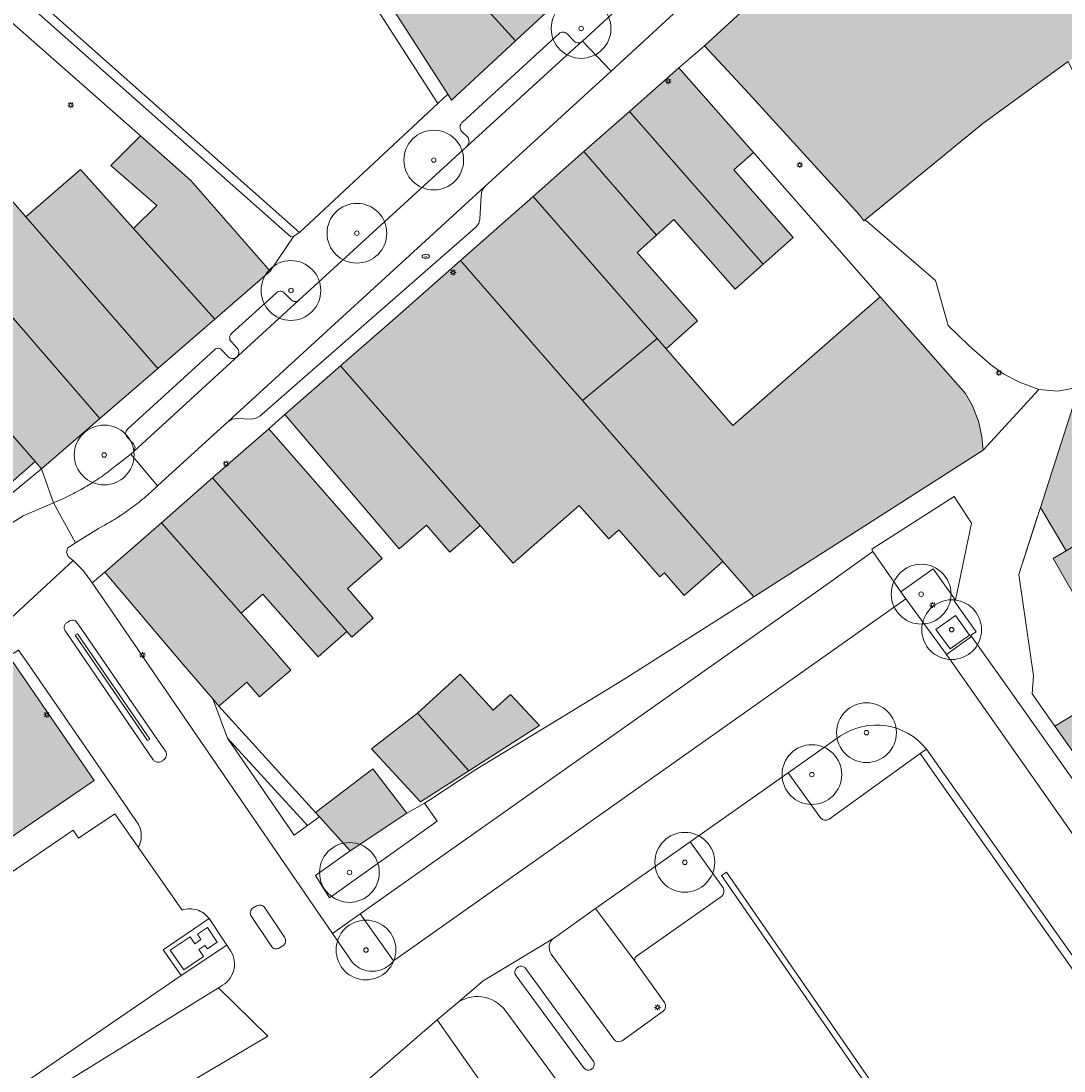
# Model space of a CAD drawing. Header units: metres. Extents: x 187482 to 189800, y 333582 to 335019.
# Tile 131 of 256: x 188225 to 188312, y 334616 to 334704. Entities that reach past the tile are written whole.
import ezdxf
from ezdxf.enums import TextEntityAlignment as Align

# ---------------------------------------------------------------- set-up
doc = ezdxf.new("R2010")
doc.units = ezdxf.units.M
doc.layers.get('0').update_dxf_attribs({"color": 252, "lineweight": 18})
for name, color, linetype, lineweight in [('B-WE-GR-BEPLANTING_CULTUUR_BODEMBEDEKKER-GV', 252, 'Continuous', 18), ('B-WE-GR-BEPLANTING_CULTUUR_HEESTERS-GV', 252, 'Continuous', 18), ('B-WE-GR-BEPLANTING_CULTUUR_VASTE PLANTENVAK-GV', 252, 'Continuous', 18), ('B-WE-GR-BOOM-S', 252, 'Continuous', 18), ('B-WE-IE-MEUBILAIR-S', 252, 'Continuous', 18), ('B-WE-IE-TERREINAFSCHEIDING_KUNSTMATIG_HEKWERK-G', 252, 'IE-TERREINAFSCHEIDING_KUNSTMATIG-SO', 18), ('B-WE-IE-TERREINAFSCHEIDING_KUNSTMATIG_MUUR-G', 252, 'IE-TERREINAFSCHEIDING_KUNSTMATIG-SO', 18), ('B-WE-IE-TERREINAFSCHEIDING_KUNSTMATIG_MUUR-GV', 252, 'Continuous', 18), ('B-WE-OG-BEBOUWING-GV', 252, 'Continuous', 18), ('B-WE-OG-TERREIN_ERF-GV', 252, 'Continuous', 18), ('B-WE-VH-GESLOTENVERHARDING-GV', 252, 'Continuous', 18), ('B-WE-VH-GESLOTENVERHARDING_ASFALT-GV', 252, 'Continuous', 18), ('B-WE-VH-OPENVERHARDING-GV', 252, 'Continuous', 18), ('B-WE-VH-OPENVERHARDING_BETONSTRAATSTEEN-GV', 252, 'Continuous', 18), ('B-WE-VH-OPENVERHARDING_STRAATBAKSTEEN-GV', 252, 'Continuous', 18), ('B-WE-VH-OPENVERHARDING_TEGEL-GV', 252, 'Continuous', 18)]:
    doc.layers.add(name, color=color, linetype=linetype, lineweight=lineweight)
doc.layers.add('B-WE-OG-BEBOUWING-V', color=7, linetype='Continuous', lineweight=18, true_color=0xf0f0f0)
doc.styles.add('NLCS-ISO', font='NLCS-ISO.ttf')
doc.linetypes.add('IE-TERREINAFSCHEIDING_KUNSTMATIG-SO', pattern='A,4,[82,NLCS.SHX,S=0.75,R=90,X=0,Y=0],4,-2', length=10)

# ---------------------------------------------------------------- blocks, each defined once
blk = doc.blocks.new('SIE-MEUBILAIR_PAAL_LICHTMAST-SO')
for points in [[(-0.62, 0), (-1, 0)], [(-0.71, 0.71), (-0.44, 0.44)], [(0, 1), (0, 0.62)], [(0.44, 0.44), (0.71, 0.71)], [(1, 0), (0.62, 0)], [(-0.71, -0.71), (-0.44, -0.44)], [(0, -0.62), (0, -1)], [(0.44, -0.44), (0.71, -0.71)]]:
    blk.add_lwpolyline(points)
blk.add_circle((0, 0), 0.5)
blk = doc.blocks.new('SIE-MEUBILAIR_PUT_BRANDKRAAN-SO')
blk.add_ellipse((0, 0), major_axis=(1.25, 0), ratio=0.54)
at = {"style": 'NLCS-ISO'}
blk.add_text('bk', height=0.75, dxfattribs=at).set_placement((0.03, 0), align=Align.MIDDLE_CENTER)
blk = doc.blocks.new('SGR-BOOM_GBKN-SO')
at = {"color": 0, "linetype": 'ByBlock', "lineweight": 18}
for radius in [2, 0.15]:
    blk.add_circle((0, 0), radius, dxfattribs=at)

msp = doc.modelspace()

# ---------------------------------------------------------------- hatches: boundary and pattern name
at = {"layer": 'B-WE-OG-BEBOUWING-V'}
h = msp.add_hatch(color=256, dxfattribs=at)
h.dxf.hatch_style = 1
h.paths.add_polyline_path([(188259.656, 334709.596), (188266.211, 334702.384), (188270.976, 334706.805), (188264.087, 334713.706), (188264.319, 334713.922), (188262.032, 334717.376), (188261.466, 334718.232), (188259.066, 334716.006), (188257.885, 334714.91), (188256.826, 334713.927), (188258.019, 334712.101)], flags=16)
h.paths.add_polyline_path([(188285.095, 334726.176), (188278.545, 334734.087), (188265.098, 334721.639), (188263.723, 334720.367), (188263.628, 334720.278), (188264.323, 334719.543), (188273.019, 334710.356), (188274.751, 334710.289), (188288.096, 334722.635)], flags=17)
h.paths.add_polyline_path([(188296.554, 334730.386), (188290.775, 334736.377), (188289.81, 334737.375), (188284.55, 334732.367), (188287.953, 334728.813), (188285.095, 334726.176), (188288.096, 334722.635)], flags=16)
h = msp.add_hatch(color=256, dxfattribs=at)
h.dxf.hatch_style = 1
h.paths.add_polyline_path([(188319.754, 334727.581), (188317.176, 334731.731), (188315.746, 334731.935), (188315.579, 334731.959), (188314.987, 334732.043), (188314.35, 334731.476), (188302.497, 334720.925), (188291.897, 334711.058), (188282.044, 334701.968), (188285.434, 334698.293), (188294.939, 334687.883), (188295.38, 334687.33), (188295.483, 334687.414), (188305.321, 334695.448), (188312.459, 334700.644), (188313.049, 334701.073), (188316.451, 334703.105), (188320.822, 334705.713), (188317.343, 334711.534), (188320.521, 334713.454), (188326.349, 334716.965), (188324.337, 334720.204), (188314.261, 334713.943), (188311.907, 334712.48), (188309.922, 334716.36), (188309.705, 334716.226), (188306.979, 334719.723)], flags=17)
h.paths.add_polyline_path([(188311.991, 334717.633), (188322.08, 334723.838), (188319.754, 334727.581), (188306.979, 334719.723), (188309.705, 334716.226), (188309.922, 334716.36)], flags=16)
h.paths.add_polyline_path([(188322.08, 334723.838), (188311.991, 334717.633), (188314.261, 334713.943), (188324.337, 334720.204)], flags=16)
h.paths.add_polyline_path([(188296.554, 334730.386), (188290.775, 334736.377), (188289.81, 334737.375), (188284.55, 334732.367), (188287.953, 334728.813), (188285.095, 334726.176), (188288.096, 334722.635)], flags=16)
h = msp.add_hatch(color=256, dxfattribs=at)
h.dxf.hatch_style = 1
h.paths.add_polyline_path([(188259.656, 334709.596), (188266.211, 334702.384), (188270.976, 334706.805), (188264.087, 334713.706), (188264.319, 334713.922), (188262.032, 334717.376), (188261.466, 334718.232), (188259.066, 334716.006), (188257.885, 334714.91), (188256.826, 334713.927), (188258.019, 334712.101)], flags=16)
h.paths.add_polyline_path([(188260.556, 334697.909), (188260.867, 334697.425), (188266.211, 334702.384), (188259.656, 334709.596), (188258.019, 334712.101), (188256.826, 334713.927), (188256.24, 334713.383), (188255.033, 334712.264), (188253.163, 334710.527), (188252.656, 334710.057), (188255.513, 334705.754)], flags=17)
h = msp.add_hatch(color=256, dxfattribs=at)
h.dxf.hatch_style = 1
h.paths.add_polyline_path([(188208.008, 334697.854), (188231.43, 334670.769), (188236.295, 334674.976), (188229.589, 334682.655), (188225.252, 334687.64), (188222.284, 334691.054), (188215.121, 334699.294), (188212.574, 334702.223), (188208.793, 334698.605)], flags=17)
h = msp.add_hatch(color=256, dxfattribs=at)
h.dxf.hatch_style = 1
h.paths.add_polyline_path([(188286.147, 334693.043), (188279.874, 334700.122), (188275.76, 334696.477), (188286.939, 334683.696), (188289.455, 334685.931), (188284.498, 334691.576)], flags=17)
h = msp.add_hatch(color=256, dxfattribs=at)
h.dxf.hatch_style = 1
h.paths.add_polyline_path([(188231.43, 334670.769), (188208.008, 334697.854), (188206.66, 334696.699), (188203.336, 334693.384), (188217.044, 334677.494), (188218.016, 334676.367), (188226.026, 334667.181), (188226.565, 334666.563)], flags=17)
h = msp.add_hatch(color=256, dxfattribs=at)
h.dxf.hatch_style = 1
h.paths.add_polyline_path([(188271.949, 334693.11), (188278.028, 334686.114), (188279.48, 334687.415), (188284.588, 334681.609), (188286.939, 334683.696), (188275.76, 334696.477)], flags=17)
h = msp.add_hatch(color=256, dxfattribs=at)
h.dxf.hatch_style = 1
h.paths.add_polyline_path([(188234.841, 334694.435), (188232.353, 334691.934), (188236.213, 334688.589), (188234.246, 334686.676), (188241.062, 334679.099), (188245.695, 334683.116), (188239.064, 334690.704)], flags=17)
h = msp.add_hatch(color=256, dxfattribs=at)
h.dxf.hatch_style = 1
h.paths.add_polyline_path([(188278.028, 334686.114), (188271.949, 334693.11), (188267.696, 334689.356), (188278.066, 334677.473), (188278.824, 334676.604), (188281.457, 334678.944), (188276.414, 334684.669)], flags=17)
h = msp.add_hatch(color=256, dxfattribs=at)
h.dxf.hatch_style = 1
h.paths.add_polyline_path([(188229.589, 334682.655), (188236.295, 334674.976), (188241.062, 334679.099), (188234.246, 334686.676), (188230.776, 334690.539), (188229.818, 334691.605), (188225.252, 334687.64)], flags=17)
h = msp.add_hatch(color=256, dxfattribs=at)
h.dxf.hatch_style = 1
h.paths.add_polyline_path([(188261.605, 334683.988), (188270.552, 334673.738), (188271.827, 334672.277), (188278.066, 334677.473), (188267.696, 334689.356)], flags=17)
h = msp.add_hatch(color=256, dxfattribs=at)
h.dxf.hatch_style = 1
h.paths.add_polyline_path([(188283.563, 334658.831), (188271.827, 334672.277), (188270.552, 334673.738), (188261.605, 334683.988), (188256.596, 334679.573), (188251.572, 334675.176), (188263.264, 334661.82), (188266.018, 334658.675), (188271.547, 334663.516), (188274.019, 334660.71), (188274.87, 334661.459), (188278.311, 334657.539), (188278.677, 334657.86), (188280.33, 334655.977)], flags=17)
h = msp.add_hatch(color=256, dxfattribs=at)
h.dxf.hatch_style = 1
h.paths.add_polyline_path([(188278.066, 334677.473), (188271.827, 334672.277), (188283.563, 334658.831), (188286.157, 334655.859), (188305.357, 334668.143), (188305.25, 334669.262), (188304.975, 334670.546), (188304.427, 334671.89), (188303.876, 334672.864), (188296.722, 334680.946), (188284.4, 334670.206), (188278.824, 334676.604)], flags=17)
h = msp.add_hatch(color=256, dxfattribs=at)
h.dxf.hatch_style = 1
h.paths.add_polyline_path([(188311.217, 334659.073), (188314.918, 334652.643), (188320.912, 334656.361), (188351.237, 334675.287), (188348.323, 334680.647), (188338.246, 334674.723), (188336.446, 334673.665), (188337.107, 334672.561), (188331.634, 334669.054), (188330.656, 334670.69), (188327.319, 334668.689), (188322.683, 334665.91), (188321.342, 334665.111), (188312.303, 334659.72)], flags=17)
h.paths.add_polyline_path([(188343.413, 334645.07), (188350.765, 334649.742), (188349.011, 334652.713), (188341.541, 334648.245)], flags=16)
h = msp.add_hatch(color=256, dxfattribs=at)
h.dxf.hatch_style = 1
h.paths.add_polyline_path([(188220.72, 334662.555), (188226.026, 334667.181), (188218.016, 334676.367), (188212.6, 334671.869)], flags=17)
h = msp.add_hatch(color=256, dxfattribs=at)
h.dxf.hatch_style = 1
h.paths.add_polyline_path([(188251.572, 334675.176), (188246.919, 334671.103), (188253.454, 334663.441), (188256.495, 334659.876), (188258.767, 334661.862), (188260.735, 334659.61), (188263.264, 334661.82)], flags=17)
h = msp.add_hatch(color=256, dxfattribs=at)
h.dxf.hatch_style = 1
h.paths.add_polyline_path([(188310.142, 334663.343), (188312.303, 334659.72), (188321.342, 334665.111), (188317.182, 334672.418), (188312.886, 334671.853)], flags=17)
h = msp.add_hatch(color=256, dxfattribs=at)
h.dxf.hatch_style = 1
h.paths.add_polyline_path([(188240.877, 334665.814), (188252.108, 334652.969), (188252.519, 334652.499), (188254.317, 334654.084), (188252.162, 334656.549), (188255.061, 334659.083), (188252.192, 334662.365), (188245.579, 334669.93)], flags=17)
h = msp.add_hatch(color=256, dxfattribs=at)
h.dxf.hatch_style = 1
h.paths.add_polyline_path([(188236.595, 334662.067), (188243.267, 334654.487), (188245.084, 334656.09), (188249.705, 334650.85), (188252.108, 334652.969), (188240.877, 334665.814)], flags=17)
h = msp.add_hatch(color=256, dxfattribs=at)
h.dxf.hatch_style = 1
h.paths.add_polyline_path([(188243.267, 334654.487), (188236.595, 334662.067), (188231.85, 334657.914), (188233.749, 334655.688), (188238.425, 334650.208), (188240.371, 334647.936), (188240.891, 334647.328), (188241.406, 334646.727), (188243.745, 334648.73), (188244.806, 334647.491), (188247.416, 334649.726), (188246.003, 334651.376)], flags=17)
h = msp.add_hatch(color=256, dxfattribs=at)
h.dxf.hatch_style = 1
h.paths.add_polyline_path([(188178.106, 334605.647), (188175.857, 334604.594), (188177.343, 334601.42), (188179.593, 334602.473)], flags=16)
h.paths.add_polyline_path([(188198.91, 334610.713), (188192.72, 334604.221), (188196.191, 334601.501), (188201.052, 334608.959)], flags=16)
h.paths.add_polyline_path([(188179.269, 334597.309), (188178.628, 334598.678), (188177.343, 334601.42), (188175.857, 334604.594), (188175.477, 334605.404), (188173.457, 334609.978), (188196.199, 334620.02), (188208.691, 334625.536), (188210.885, 334626.779), (188225.781, 334636.965), (188230.958, 334640.505), (188224.681, 334649.638), (188223.817, 334650.895), (188203.21, 334636.805), (188159.671, 334617.585), (188156.37, 334616.127), (188158.496, 334611.285), (188163.853, 334599.087), (188165.238, 334599.746), (188167.742, 334593.951), (188174.231, 334589.763)], flags=17)
h = msp.add_hatch(color=256, dxfattribs=at)
h.dxf.hatch_style = 1
h.paths.add_polyline_path([(188258.023, 334646.132), (188262.31, 334641.306), (188268.217, 334645.089), (188265.8, 334647.689), (188264.358, 334646.374), (188261.58, 334649.382)], flags=17)
h = msp.add_hatch(color=256, dxfattribs=at)
h.dxf.hatch_style = 1
h.paths.add_polyline_path([(188314.429, 334640.716), (188319.69, 334643.613), (188316.441, 334648.144), (188311.349, 334645.04)], flags=17)
h = msp.add_hatch(color=256, dxfattribs=at)
h.dxf.hatch_style = 1
h.paths.add_polyline_path([(188262.31, 334641.306), (188258.023, 334646.132), (188254.175, 334643.148), (188258.259, 334638.711)], flags=17)
h = msp.add_hatch(color=256, dxfattribs=at)
h.dxf.hatch_style = 1
h.paths.add_polyline_path([(188249.822, 334637.464), (188252.383, 334634.612), (188257.13, 334637.77), (188254.282, 334641.473), (188249.488, 334637.836)], flags=17)

# ---------------------------------------------------------------- linework, layer by layer
at = {"layer": 'B-WE-GR-BEPLANTING_CULTUUR_BODEMBEDEKKER-GV', "flags": 128}
msp.add_lwpolyline([(188296.131, 334659.651), (188298.455, 334656.274), (188301.18, 334658.194), (188303.024, 334655.591), (188304.365, 334662.039), (188302.928, 334664.245), (188296.04, 334659.84)], close=True, dxfattribs=at)
at = {"layer": 'B-WE-GR-BEPLANTING_CULTUUR_HEESTERS-GV', "flags": 128}
msp.add_lwpolyline([(188252.383, 334634.612), (188249.497, 334632.545), (188250.655, 334630.687), (188259.679, 334637.086), (188258.617, 334638.613), (188257.13, 334637.77)], close=True, dxfattribs=at)
for points in [[(188242.063, 334626.716), (188238.236, 334624.175), (188225.041, 334615.166), (188226.456, 334613.969), (188228.384, 334615.158), (188228.664, 334615.33), (188240.195, 334622.437), (188241.379, 334623.167), (188241.713, 334623.373)], [(188242.29, 334626.4), (188242.063, 334626.716)]]:
    msp.add_lwpolyline(points, dxfattribs=at)
at = {"layer": 'B-WE-GR-BEPLANTING_CULTUUR_HEESTERS-GV'}
for points in [[(188242.651, 334625.62, 0.104096), (188242.29, 334626.4)], [(188242.667, 334624.76, 0.104658), (188242.651, 334625.62)], [(188242.336, 334623.966, 0.104265), (188242.667, 334624.76)], [(188241.713, 334623.373, 0.103637), (188242.336, 334623.966)]]:
    msp.add_lwpolyline(points, format="xyb", dxfattribs=at)
at = {"layer": 'B-WE-GR-BEPLANTING_CULTUUR_VASTE PLANTENVAK-GV'}
for points in [[(188300.603, 334643.127, 0.388415), (188293.415, 334644.225)], [(188291.752, 334637.376, 0.410946), (188292.47, 334637.265)], [(188283.452, 334630.797, 0.366697), (188283.589, 334631.525)], [(188276.242, 334625.361, -0.370008), (188276.309, 334625.78)], [(188252.501, 334625.38, 0.114882), (188253.285, 334624.754)], [(188255.24, 334624.774, 0.114801), (188256.011, 334625.415)], [(188253.285, 334624.754, 0.115086), (188254.265, 334624.537)], [(188254.265, 334624.537, 0.115787), (188255.24, 334624.774)]]:
    msp.add_lwpolyline(points, format="xyb", dxfattribs=at)
at = {"layer": 'B-WE-GR-BEPLANTING_CULTUUR_VASTE PLANTENVAK-GV', "flags": 128}
for points in [[(188293.415, 334644.225), (188289.043, 334641.135), (188291.752, 334637.376)], [(188292.47, 334637.265), (188300.077, 334642.748), (188300.603, 334643.127)], [(188283.589, 334631.525), (188280.846, 334635.359), (188272.928, 334629.779), (188276.242, 334625.361)], [(188276.309, 334625.78), (188283.452, 334630.797)], [(188256.011, 334625.415), (188253.212, 334629.344), (188250.914, 334627.694), (188252.501, 334625.38)]]:
    msp.add_lwpolyline(points, dxfattribs=at)
at = {"layer": 'B-WE-IE-TERREINAFSCHEIDING_KUNSTMATIG_HEKWERK-G', "ltscale": 0.2, "flags": 128}
for points in [[(188248.136, 334686.339), (188198.936, 334729.915)], [(188259.717, 334697.121), (188260.556, 334697.909)], [(188248.136, 334686.339), (188259.717, 334697.121)], [(188302.434, 334678.575), (188301.373, 334682.328)], [(188309.553, 334649.262), (188309.458, 334647.744), (188311.349, 334645.04)], [(188258.617, 334638.613), (188257.13, 334637.77)], [(188258.97, 334638.813), (188258.617, 334638.613)]]:
    msp.add_lwpolyline(points, dxfattribs=at)
at = {"layer": 'B-WE-IE-TERREINAFSCHEIDING_KUNSTMATIG_MUUR-G', "ltscale": 0.2, "flags": 128}
for points in [[(188234.841, 334694.435), (188218.653, 334708.686)], [(188309.883, 334662.54), (188308.331, 334657.725), (188309.553, 334649.262)], [(188275.225, 334648.909), (188286.157, 334655.859)], [(188275.225, 334648.909), (188269.138, 334645.203), (188262.907, 334641.412), (188258.97, 334638.813)]]:
    msp.add_lwpolyline(points, dxfattribs=at)
at = {"layer": 'B-WE-IE-TERREINAFSCHEIDING_KUNSTMATIG_MUUR-GV', "flags": 128}
msp.add_lwpolyline([(188235.433, 334643.836), (188235.636, 334643.959), (188229.574, 334652.782), (188229.371, 334652.659)], close=True, dxfattribs=at)
at = {"layer": 'B-WE-OG-BEBOUWING-GV', "flags": 128}
msp.add_lwpolyline([(188314.35, 334731.476), (188302.497, 334720.925), (188291.897, 334711.058), (188282.044, 334701.968), (188285.434, 334698.293), (188294.939, 334687.883), (188295.38, 334687.33), (188295.483, 334687.414), (188305.321, 334695.448), (188312.459, 334700.644)], dxfattribs=at)
for points in [[(188259.656, 334709.596), (188266.211, 334702.384), (188270.976, 334706.805), (188264.087, 334713.706), (188264.319, 334713.922), (188262.032, 334717.376), (188261.466, 334718.232), (188259.066, 334716.006), (188257.885, 334714.91), (188256.826, 334713.927), (188258.019, 334712.101)], [(188260.556, 334697.909), (188260.867, 334697.425), (188266.211, 334702.384), (188259.656, 334709.596), (188258.019, 334712.101), (188256.826, 334713.927), (188256.24, 334713.383), (188255.033, 334712.264), (188253.163, 334710.527), (188252.656, 334710.057), (188255.513, 334705.754)], [(188208.008, 334697.854), (188231.43, 334670.769), (188236.295, 334674.976), (188229.589, 334682.655), (188225.252, 334687.64), (188222.284, 334691.054), (188215.121, 334699.294), (188212.574, 334702.223), (188208.793, 334698.605)], [(188286.147, 334693.043), (188279.874, 334700.122), (188275.76, 334696.477), (188286.939, 334683.696), (188289.455, 334685.931), (188284.498, 334691.576)], [(188231.43, 334670.769), (188208.008, 334697.854), (188206.66, 334696.699), (188203.336, 334693.384), (188217.044, 334677.494), (188218.016, 334676.367), (188226.026, 334667.181), (188226.565, 334666.563)], [(188271.949, 334693.11), (188278.028, 334686.114), (188279.48, 334687.415), (188284.588, 334681.609), (188286.939, 334683.696), (188275.76, 334696.477)], [(188234.841, 334694.435), (188232.353, 334691.934), (188236.213, 334688.589), (188234.246, 334686.676), (188241.062, 334679.099), (188245.695, 334683.116), (188239.064, 334690.704)], [(188278.028, 334686.114), (188271.949, 334693.11), (188267.696, 334689.356), (188278.066, 334677.473), (188278.824, 334676.604), (188281.457, 334678.944), (188276.414, 334684.669)], [(188229.589, 334682.655), (188236.295, 334674.976), (188241.062, 334679.099), (188234.246, 334686.676), (188230.776, 334690.539), (188229.818, 334691.605), (188225.252, 334687.64)], [(188261.605, 334683.988), (188270.552, 334673.738), (188271.827, 334672.277), (188278.066, 334677.473), (188267.696, 334689.356)], [(188283.563, 334658.831), (188271.827, 334672.277), (188270.552, 334673.738), (188261.605, 334683.988), (188256.596, 334679.573), (188251.572, 334675.176), (188263.264, 334661.82), (188266.018, 334658.675), (188271.547, 334663.516), (188274.019, 334660.71), (188274.87, 334661.459), (188278.311, 334657.539), (188278.677, 334657.86), (188280.33, 334655.977)], [(188278.066, 334677.473), (188271.827, 334672.277), (188283.563, 334658.831), (188286.157, 334655.859), (188305.357, 334668.143), (188305.25, 334669.262), (188304.975, 334670.546), (188304.427, 334671.89), (188303.876, 334672.864), (188296.722, 334680.946), (188284.4, 334670.206), (188278.824, 334676.604)], [(188311.217, 334659.073), (188314.918, 334652.643), (188320.912, 334656.361), (188351.237, 334675.287), (188348.323, 334680.647), (188338.246, 334674.723), (188336.446, 334673.665), (188337.107, 334672.561), (188331.634, 334669.054), (188330.656, 334670.69), (188327.319, 334668.689), (188322.683, 334665.91), (188321.342, 334665.111), (188312.303, 334659.72)], [(188220.72, 334662.555), (188226.026, 334667.181), (188218.016, 334676.367), (188212.6, 334671.869)], [(188251.572, 334675.176), (188246.919, 334671.103), (188253.454, 334663.441), (188256.495, 334659.876), (188258.767, 334661.862), (188260.735, 334659.61), (188263.264, 334661.82)], [(188310.142, 334663.343), (188312.303, 334659.72), (188321.342, 334665.111), (188317.182, 334672.418), (188312.886, 334671.853)], [(188240.877, 334665.814), (188252.108, 334652.969), (188252.519, 334652.499), (188254.317, 334654.084), (188252.162, 334656.549), (188255.061, 334659.083), (188252.192, 334662.365), (188245.579, 334669.93)], [(188236.595, 334662.067), (188243.267, 334654.487), (188245.084, 334656.09), (188249.705, 334650.85), (188252.108, 334652.969), (188240.877, 334665.814)], [(188243.267, 334654.487), (188236.595, 334662.067), (188231.85, 334657.914), (188233.749, 334655.688), (188238.425, 334650.208), (188240.371, 334647.936), (188240.891, 334647.328), (188241.406, 334646.727), (188243.745, 334648.73), (188244.806, 334647.491), (188247.416, 334649.726), (188246.003, 334651.376)], [(188179.269, 334597.309), (188178.628, 334598.678), (188177.343, 334601.42), (188175.857, 334604.594), (188175.477, 334605.404), (188173.457, 334609.978), (188196.199, 334620.02), (188208.691, 334625.536), (188210.885, 334626.779), (188225.781, 334636.965), (188230.958, 334640.505), (188224.681, 334649.638), (188223.817, 334650.895), (188203.21, 334636.805), (188159.671, 334617.585), (188156.37, 334616.127), (188158.496, 334611.285), (188163.853, 334599.087), (188165.238, 334599.746), (188167.742, 334593.951), (188174.231, 334589.763)], [(188258.023, 334646.132), (188262.31, 334641.306), (188268.217, 334645.089), (188265.8, 334647.689), (188264.358, 334646.374), (188261.58, 334649.382)], [(188314.429, 334640.716), (188319.69, 334643.613), (188316.441, 334648.144), (188311.349, 334645.04)], [(188262.31, 334641.306), (188258.023, 334646.132), (188254.175, 334643.148), (188258.259, 334638.711)], [(188249.822, 334637.464), (188252.383, 334634.612), (188257.13, 334637.77), (188254.282, 334641.473), (188249.488, 334637.836)]]:
    msp.add_lwpolyline(points, close=True, dxfattribs=at)
at = {"layer": 'B-WE-OG-TERREIN_ERF-GV', "flags": 128}
for points in [[(188215.684, 334714.052), (188247.418, 334685.981), (188247.677, 334686.031), (188248.136, 334686.339), (188259.717, 334697.121), (188251.99, 334709.157), (188248.993, 334707.206), (188244.497, 334714.111), (188247.539, 334716.091), (188236.115, 334733.887), (188234.328, 334732.753), (188227.616, 334743.331), (188229.55, 334744.558), (188228.807, 334746.211), (188210.013, 334736.466)], [(188222.284, 334691.054), (188225.252, 334687.64), (188229.818, 334691.605), (188230.776, 334690.539), (188234.246, 334686.676), (188236.213, 334688.589), (188232.353, 334691.934), (188234.841, 334694.435), (188218.653, 334708.686)], [(188314.918, 334652.643), (188311.217, 334659.073), (188312.303, 334659.72), (188310.142, 334663.343), (188308.331, 334657.725), (188309.553, 334649.262), (188309.458, 334647.744), (188311.349, 334645.04), (188316.441, 334648.144)], [(188234.516, 334637.064), (188231.766, 334641.06), (188225.491, 334650.178), (188224.643, 334651.41), (188223.817, 334650.895), (188224.681, 334649.638), (188230.958, 334640.505), (188225.781, 334636.965), (188210.885, 334626.779), (188208.691, 334625.536), (188196.199, 334620.02)], [(188238.324, 334629.665), (188234.66, 334634.91), (188232.697, 334637.719), (188229.666, 334635.675), (188229.194, 334636.357), (188211.519, 334624.295), (188210.911, 334625.587), (188204.802, 334622.851), (188203.976, 334622.503), (188205.962, 334618.567), (188204.547, 334618.778), (188204.38, 334617.658), (188196.179, 334618.466), (188196.199, 334620.02), (188173.457, 334609.978)], [(188196.199, 334620.02), (188204.547, 334618.778), (188205.962, 334618.567), (188203.976, 334622.503), (188204.802, 334622.851), (188210.911, 334625.587), (188211.519, 334624.295), (188229.194, 334636.357), (188229.666, 334635.675), (188232.697, 334637.719), (188234.66, 334634.91)], [(188238.236, 334624.175), (188236.738, 334626.347), (188240.582, 334628.947)], [(188225.041, 334615.166), (188238.236, 334624.175)]]:
    msp.add_lwpolyline(points, dxfattribs=at)
for points in [[(188260.556, 334697.909), (188255.513, 334705.754), (188252.656, 334710.057), (188253.163, 334710.527), (188231.238, 334743.899), (188230.498, 334743.307), (188236.371, 334734.05), (188236.115, 334733.887), (188247.539, 334716.091), (188247.601, 334716.131), (188252.097, 334709.226), (188251.99, 334709.157), (188259.717, 334697.121)], [(188312.459, 334700.644), (188305.321, 334695.448), (188295.483, 334687.414), (188301.373, 334682.328), (188302.434, 334678.575), (188304.18, 334676.873), (188305.962, 334675.302), (188307.083, 334674.492), (188308.406, 334673.817), (188310.017, 334673.199), (188311.589, 334673.059), (188312.362, 334673.22), (188318.356, 334674.464), (188324.242, 334677.315), (188332.697, 334681.843), (188329.906, 334687.544), (188329.832, 334687.807), (188329.425, 334688.673), (188320.613, 334684.281), (188318.457, 334688.607), (188316.602, 334692.33), (188316.484, 334692.571)], [(188286.147, 334693.043), (188284.498, 334691.576), (188289.455, 334685.931), (188286.939, 334683.696), (188284.588, 334681.609), (188279.48, 334687.415), (188278.028, 334686.114), (188276.414, 334684.669), (188281.457, 334678.944), (188278.824, 334676.604), (188284.4, 334670.206), (188296.722, 334680.946)], [(188257.13, 334637.77), (188258.617, 334638.613), (188258.97, 334638.813), (188262.907, 334641.412), (188269.138, 334645.203), (188275.225, 334648.909), (188286.157, 334655.859), (188283.563, 334658.831), (188280.33, 334655.977), (188278.677, 334657.86), (188278.311, 334657.539), (188274.87, 334661.459), (188274.019, 334660.71), (188271.547, 334663.516), (188266.018, 334658.675), (188263.264, 334661.82), (188260.735, 334659.61), (188258.767, 334661.862), (188256.495, 334659.876), (188253.454, 334663.441), (188246.919, 334671.103), (188245.579, 334669.93), (188252.192, 334662.365), (188255.061, 334659.083), (188252.162, 334656.549), (188254.317, 334654.084), (188252.519, 334652.499), (188252.108, 334652.969), (188249.705, 334650.85), (188245.084, 334656.09), (188243.267, 334654.487), (188246.003, 334651.376), (188247.416, 334649.726), (188244.806, 334647.491), (188243.745, 334648.73), (188241.406, 334646.727), (188249.488, 334637.836), (188254.282, 334641.473)], [(188215.904, 334658.612), (188210.642, 334654.226), (188217.67, 334659.262), (188226.565, 334666.563), (188226.026, 334667.181), (188220.72, 334662.555)], [(188262.31, 334641.306), (188258.259, 334638.711), (188254.175, 334643.148), (188258.023, 334646.132), (188261.58, 334649.382), (188264.358, 334646.374), (188265.8, 334647.689), (188268.217, 334645.089)], [(188240.891, 334647.328), (188242.108, 334644.045), (188248.814, 334636.73), (188249.822, 334637.464), (188249.488, 334637.836), (188241.406, 334646.727)], [(188248.814, 334636.73), (188242.108, 334644.045), (188247.694, 334635.913)], [(188238.236, 334624.175), (188242.063, 334626.716), (188240.582, 334628.947), (188236.738, 334626.347)], [(188239.003, 334627.416), (188239.379, 334626.849), (188239.894, 334627.186), (188239.609, 334627.649), (188240.442, 334628.216), (188241.265, 334626.965), (188240.446, 334626.406), (188240.224, 334626.687), (188239.723, 334626.359), (188240.106, 334625.768), (188238.454, 334624.663), (188237.336, 334626.305)], [(188239.003, 334627.416), (188237.336, 334626.305), (188238.454, 334624.663), (188240.106, 334625.768), (188239.723, 334626.359), (188240.224, 334626.687), (188240.446, 334626.406), (188241.265, 334626.965), (188240.442, 334628.216), (188239.609, 334627.649), (188239.894, 334627.186), (188239.379, 334626.849)]]:
    msp.add_lwpolyline(points, close=True, dxfattribs=at)
at = {"layer": 'B-WE-OG-TERREIN_ERF-GV'}
for points in [[(188234.904, 334636.008, 0.143986), (188234.516, 334637.064)], [(188234.66, 334634.91, 0.14407), (188234.904, 334636.008)], [(188239.57, 334629.673, 0.158912), (188238.324, 334629.665)], [(188240.582, 334628.947, 0.158673), (188239.57, 334629.673)]]:
    msp.add_lwpolyline(points, format="xyb", dxfattribs=at)
at = {"layer": 'B-WE-VH-GESLOTENVERHARDING-GV', "flags": 128}
msp.add_lwpolyline([(188304.207, 334652.661), (188303.031, 334654.291), (188301.402, 334653.137), (188302.578, 334651.507)], close=True, dxfattribs=at)
at = {"layer": 'B-WE-VH-GESLOTENVERHARDING_ASFALT-GV', "flags": 128}
for points in [[(188248.075, 334680.664), (188234.301, 334668.046), (188234.022, 334667.811), (188236.272, 334665.145), (188242.171, 334670.528), (188263.628, 334690.161), (188274.212, 334699.85), (188271.818, 334702.345), (188271.808, 334702.336), (188262.183, 334693.564)], [(188298.455, 334656.274), (188296.131, 334659.651), (188292.277, 334656.906), (188253.212, 334629.344), (188256.011, 334625.415), (188298.882, 334655.688)], [(188228.384, 334615.158), (188232.678, 334611.521), (188245.5, 334619.12), (188241.379, 334623.167), (188240.195, 334622.437), (188228.664, 334615.33)]]:
    msp.add_lwpolyline(points, close=True, dxfattribs=at)
for points in [[(188222.822, 334653.009), (188229.214, 334658.904), (188228.803, 334659.229), (188228.643, 334659.596), (188228.775, 334659.974), (188229.406, 334660.372), (188227.572, 334663.728), (188227.306, 334663.62), (188225.035, 334662.635), (188222.93, 334661.334), (188217.293, 334657.343), (188213.051, 334654.504), (188194.753, 334642.964), (188197.605, 334638.845)], [(188252.501, 334625.38), (188250.914, 334627.694), (188238.558, 334645.725), (188232.364, 334654.764), (188230.802, 334657.044), (188230.083, 334658.038), (188229.214, 334658.904), (188222.822, 334653.009)], [(188330.853, 334610.607), (188325.061, 334618.719), (188323.857, 334620.379), (188302.271, 334651.041), (188298.882, 334655.688), (188256.011, 334625.415)], [(188235.906, 334642.233), (188235.129, 334643.37), (188228.915, 334652.463), (188228.533, 334653.021)], [(188229.541, 334653.685), (188229.921, 334653.134), (188236.161, 334644.079), (188236.935, 334642.957)], [(188224.643, 334651.41), (188225.491, 334650.178), (188231.766, 334641.06), (188234.516, 334637.064)], [(188247.791, 334610.19), (188259.671, 334620.481), (188261.186, 334621.768), (188263.524, 334623.754), (188269.48, 334627.349), (188272.928, 334629.779), (188280.846, 334635.359), (188289.043, 334641.135), (188293.415, 334644.225)], [(188325.188, 334590.754), (188327.95, 334592.647), (188333.056, 334596.146), (188302.082, 334639.876), (188300.077, 334642.748), (188292.47, 334637.265)], [(188300.603, 334643.127), (188333.866, 334596.099)], [(188291.752, 334637.376), (188289.043, 334641.135), (188280.846, 334635.359), (188283.589, 334631.525)], [(188234.66, 334634.91), (188238.324, 334629.665)], [(188316.868, 334584.28), (188283.454, 334632.539), (188283.864, 334632.826), (188317.014, 334584.837), (188318.416, 334582.84), (188318.04, 334582.577), (188319.537, 334580.404), (188327.83, 334586.211), (188325.072, 334590.069)], [(188283.452, 334630.797), (188276.309, 334625.78)], [(188244.277, 334629.846), (188244.549, 334630.011)], [(188245.259, 334629.856), (188246.9, 334627.384)], [(188240.582, 334628.947), (188242.063, 334626.716), (188242.29, 334626.4)], [(188245.771, 334626.658), (188244.118, 334629.125)], [(188246.746, 334626.674), (188246.475, 334626.494)], [(188269.48, 334627.349), (188263.524, 334623.754), (188261.186, 334621.768)], [(188274.443, 334618.852), (188269.216, 334625.964)], [(188276.242, 334625.361), (188278.696, 334621.924)], [(188271.905, 334616.499), (188266.272, 334624.158)], [(188267.083, 334624.753), (188272.698, 334617.086)], [(188241.713, 334623.373), (188241.379, 334623.167), (188245.5, 334619.12), (188232.678, 334611.521), (188235.882, 334608.807)], [(188265.387, 334612.33), (188259.671, 334620.481), (188247.791, 334610.19)], [(188265.399, 334621.207), (188269.694, 334615.372)], [(188278.564, 334621.204), (188275.155, 334618.734)]]:
    msp.add_lwpolyline(points, dxfattribs=at)
at = {"layer": 'B-WE-VH-GESLOTENVERHARDING_ASFALT-GV'}
for points in [[(188228.824, 334653.772, -0.12423), (188228.996, 334653.892)], [(188228.996, 334653.892, -0.124265), (188229.205, 334653.918)], [(188229.205, 334653.918, -0.12603), (188229.402, 334653.843)], [(188229.402, 334653.843, -0.124288), (188229.541, 334653.685)], [(188228.445, 334653.241, -0.127373), (188228.473, 334653.476)], [(188228.533, 334653.021, -0.128528), (188228.445, 334653.241)], [(188228.473, 334653.476, -0.123959), (188228.611, 334653.669)], [(188228.611, 334653.669, -0.126657), (188228.824, 334653.772)], [(188293.415, 334644.225, -0.388415), (188300.603, 334643.127)], [(188237.002, 334642.536, -0.102879), (188236.904, 334642.342)], [(188236.935, 334642.957, -0.105982), (188237.013, 334642.754)], [(188237.013, 334642.754, -0.1057), (188237.002, 334642.536)], [(188236.086, 334642.081, -0.108678), (188235.906, 334642.233)], [(188236.314, 334642.021, -0.113127), (188236.086, 334642.081)], [(188236.545, 334642.065, -0.112592), (188236.314, 334642.021)], [(188236.735, 334642.204, -0.112124), (188236.545, 334642.065)], [(188236.904, 334642.342, -0.107384), (188236.735, 334642.204)], [(188292.47, 334637.265, -0.410946), (188291.752, 334637.376)], [(188234.516, 334637.064, -0.143986), (188234.904, 334636.008)], [(188234.904, 334636.008, -0.14407), (188234.66, 334634.91)], [(188283.589, 334631.525, -0.366697), (188283.452, 334630.797)], [(188238.324, 334629.665, -0.158912), (188239.57, 334629.673)], [(188239.57, 334629.673, -0.158673), (188240.582, 334628.947)], [(188244.118, 334629.125, -0.203496), (188244.044, 334629.519)], [(188244.044, 334629.519, -0.203824), (188244.277, 334629.846)], [(188244.549, 334630.011, -0.186771), (188244.934, 334630.073)], [(188244.934, 334630.073, -0.188077), (188245.259, 334629.856)], [(188246.087, 334626.421, -0.211646), (188245.771, 334626.658)], [(188246.965, 334626.998, -0.193609), (188246.746, 334626.674)], [(188246.9, 334627.384, -0.194034), (188246.965, 334626.998)], [(188269.216, 334625.964, -0.43469), (188269.48, 334627.349)], [(188242.29, 334626.4, -0.104096), (188242.651, 334625.62)], [(188246.475, 334626.494, -0.20912), (188246.087, 334626.421)], [(188276.309, 334625.78, 0.370008), (188276.242, 334625.361)], [(188242.651, 334625.62, -0.104658), (188242.667, 334624.76)], [(188253.285, 334624.754, -0.114882), (188252.501, 334625.38)], [(188256.011, 334625.415, -0.114801), (188255.24, 334624.774)], [(188266.272, 334624.158, -1.017103), (188267.083, 334624.753)], [(188242.667, 334624.76, -0.104265), (188242.336, 334623.966)], [(188254.265, 334624.537, -0.115086), (188253.285, 334624.754)], [(188255.24, 334624.774, -0.115787), (188254.265, 334624.537)], [(188242.336, 334623.966, -0.103637), (188241.713, 334623.373)], [(188261.186, 334621.768, -0.434582), (188265.399, 334621.207)], [(188278.696, 334621.924, -0.399803), (188278.564, 334621.204)], [(188275.155, 334618.734, -0.401822), (188274.443, 334618.852)], [(188272.698, 334617.086, -1.070948), (188271.905, 334616.499)]]:
    msp.add_lwpolyline(points, format="xyb", dxfattribs=at)
at = {"layer": 'B-WE-VH-OPENVERHARDING-GV', "flags": 128}
msp.add_lwpolyline([(188304.364, 334652.533), (188302.271, 334651.041), (188323.857, 334620.379), (188326.031, 334621.937), (188322.952, 334626.295), (188306.808, 334649.136)], close=True, dxfattribs=at)
at = {"layer": 'B-WE-VH-OPENVERHARDING-GV'}
for points in [[(188267.083, 334624.753, 1.017103), (188266.272, 334624.158)], [(188271.905, 334616.499, 1.070948), (188272.698, 334617.086)]]:
    msp.add_lwpolyline(points, format="xyb", dxfattribs=at)
at = {"layer": 'B-WE-VH-OPENVERHARDING-GV', "flags": 128}
for points in [[(188266.272, 334624.158), (188271.905, 334616.499)], [(188272.698, 334617.086), (188267.083, 334624.753)]]:
    msp.add_lwpolyline(points, dxfattribs=at)
at = {"layer": 'B-WE-VH-OPENVERHARDING_BETONSTRAATSTEEN-GV', "flags": 128}
for points in [[(188279.802, 334704.956), (188277.439, 334707.538), (188271.818, 334702.345), (188274.212, 334699.85)], [(188242.171, 334670.528), (188242.51, 334670.723), (188242.897, 334670.782), (188244.064, 334670.733), (188244.476, 334670.779), (188244.834, 334670.989), (188262.897, 334686.788), (188263.146, 334687.084), (188263.239, 334687.46), (188263.337, 334689.418), (188263.399, 334689.822), (188263.628, 334690.161)], [(188298.455, 334656.274), (188298.882, 334655.688), (188302.271, 334651.041), (188304.364, 334652.533), (188304.29, 334652.636), (188304.754, 334652.941), (188302.923, 334655.52), (188303.024, 334655.591), (188301.18, 334658.194)], [(188301.402, 334653.137), (188303.031, 334654.291), (188304.207, 334652.661), (188302.578, 334651.507)], [(188316.868, 334584.28), (188318.04, 334582.577), (188318.416, 334582.84), (188317.014, 334584.837), (188283.864, 334632.826), (188283.454, 334632.539)]]:
    msp.add_lwpolyline(points, close=True, dxfattribs=at)
at = {"layer": 'B-WE-VH-OPENVERHARDING_BETONSTRAATSTEEN-GV'}
for points in [[(188270.026, 334703.081, 0.104811), (188269.869, 334702.983)], [(188270.208, 334703.111, 0.099815), (188270.026, 334703.081)], [(188270.387, 334703.068, 0.096137), (188270.208, 334703.111)], [(188270.536, 334702.958, 0.096091), (188270.387, 334703.068)], [(188271.242, 334702.271, -0.1073), (188271.084, 334702.402)], [(188271.439, 334702.214, -0.105143), (188271.242, 334702.271)], [(188271.641, 334702.24, -0.098651), (188271.439, 334702.214)], [(188271.808, 334702.336, -0.099146), (188271.641, 334702.24)], [(188261.584, 334695.214, 0.100754), (188261.609, 334695.005)], [(188261.644, 334695.417, 0.097304), (188261.584, 334695.214)], [(188261.779, 334695.579, 0.104432), (188261.644, 334695.417)], [(188261.609, 334695.005, 0.104057), (188261.714, 334694.822)], [(188246.335, 334681.378, 0.104976), (188246.189, 334681.256)], [(188246.518, 334681.43, 0.10831), (188246.335, 334681.378)], [(188246.706, 334681.403, 0.110945), (188246.518, 334681.43)], [(188246.867, 334681.303, 0.1113), (188246.706, 334681.403)], [(188247.535, 334680.641, -0.103698), (188247.399, 334680.775)], [(188247.713, 334680.573, -0.099484), (188247.535, 334680.641)], [(188247.903, 334680.581, -0.105523), (188247.713, 334680.573)], [(188248.075, 334680.664, -0.098374), (188247.903, 334680.581)], [(188242.299, 334677.575, 0.107349), (188242.329, 334677.369)], [(188242.359, 334677.775, 0.109175), (188242.299, 334677.575)], [(188242.498, 334677.93, 0.108891), (188242.359, 334677.775)], [(188242.329, 334677.369, 0.112038), (188242.443, 334677.195)], [(188241.13, 334676.608, 0.107887), (188240.996, 334676.491)], [(188241.301, 334676.658, 0.104849), (188241.13, 334676.608)], [(188241.477, 334676.631, 0.107178), (188241.301, 334676.658)], [(188241.625, 334676.532, 0.110586), (188241.477, 334676.631)], [(188242.543, 334675.8, -0.184982), (188242.191, 334675.939)], [(188242.896, 334675.935, -0.189213), (188242.543, 334675.8)], [(188243.065, 334676.273, -0.186983), (188242.896, 334675.935)], [(188242.962, 334676.637, -0.189903), (188243.065, 334676.273)], [(188233.643, 334669.725, 0.110775), (188233.6, 334669.537)], [(188233.759, 334669.878, 0.107312), (188233.643, 334669.725)], [(188233.6, 334669.537, 0.111811), (188233.639, 334669.348)], [(188233.639, 334669.348, 0.108018), (188233.752, 334669.192)], [(188232.594, 334666.675, -0.017523), (188231.418, 334665.809)], [(188231.418, 334665.809, -0.017493), (188230.185, 334665.027)], [(188230.185, 334665.027, -0.017766), (188228.901, 334664.332)], [(188235.138, 334664.126, 0.018137), (188236.272, 334665.145)], [(188228.901, 334664.332, -0.016838), (188227.572, 334663.728)], [(188233.934, 334663.191, 0.017318), (188235.138, 334664.126)], [(188232.666, 334662.345, 0.017831), (188233.934, 334663.191)], [(188231.341, 334661.592, 0.017335), (188232.666, 334662.345)], [(188244.044, 334629.519, 0.203496), (188244.118, 334629.125)], [(188244.277, 334629.846, 0.203824), (188244.044, 334629.519)], [(188244.934, 334630.073, 0.186771), (188244.549, 334630.011)], [(188245.259, 334629.856, 0.188077), (188244.934, 334630.073)], [(188245.771, 334626.658, 0.211646), (188246.087, 334626.421)], [(188246.746, 334626.674, 0.193609), (188246.965, 334626.998)], [(188246.965, 334626.998, 0.194034), (188246.9, 334627.384)], [(188246.087, 334626.421, 0.20912), (188246.475, 334626.494)]]:
    msp.add_lwpolyline(points, format="xyb", dxfattribs=at)
at = {"layer": 'B-WE-VH-OPENVERHARDING_BETONSTRAATSTEEN-GV', "flags": 128}
for points in [[(188261.714, 334694.822), (188262.26, 334694.288), (188262.348, 334693.913), (188262.183, 334693.564), (188271.808, 334702.336)], [(188269.869, 334702.983), (188261.779, 334695.579)], [(188271.084, 334702.402), (188270.536, 334702.958)], [(188246.189, 334681.256), (188242.498, 334677.93)], [(188247.399, 334680.775), (188246.867, 334681.303)], [(188234.301, 334668.046), (188248.075, 334680.664)], [(188242.443, 334677.195), (188242.962, 334676.637)], [(188240.996, 334676.491), (188233.759, 334669.878)], [(188242.191, 334675.939), (188241.625, 334676.532)], [(188233.752, 334669.192), (188234.265, 334668.65), (188234.395, 334668.355), (188234.301, 334668.046)], [(188236.272, 334665.145), (188234.022, 334667.811), (188232.594, 334666.675)], [(188227.572, 334663.728), (188229.406, 334660.372), (188231.341, 334661.592)], [(188333.866, 334596.099), (188300.603, 334643.127), (188300.077, 334642.748), (188302.082, 334639.876), (188333.056, 334596.146), (188333.182, 334596.233)], [(188244.549, 334630.011), (188244.277, 334629.846)], [(188246.9, 334627.384), (188245.259, 334629.856)], [(188244.118, 334629.125), (188245.771, 334626.658)], [(188246.475, 334626.494), (188246.746, 334626.674)]]:
    msp.add_lwpolyline(points, dxfattribs=at)
at = {"layer": 'B-WE-VH-OPENVERHARDING_STRAATBAKSTEEN-GV', "flags": 128}
for points in [[(188300.129, 334730.05), (188300.668, 334729.5), (188301.023, 334729.35), (188301.392, 334729.464), (188307.895, 334735.415), (188309.436, 334736.826), (188306.793, 334739.705), (188296.554, 334730.386), (188288.096, 334722.635), (188274.751, 334710.289), (188272.854, 334708.559), (188270.976, 334706.805), (188266.211, 334702.384), (188260.867, 334697.425), (188260.556, 334697.909), (188259.717, 334697.121), (188248.136, 334686.339), (188247.677, 334686.031), (188245.695, 334683.116), (188241.062, 334679.099), (188236.295, 334674.976), (188231.43, 334670.769), (188226.565, 334666.563), (188227.572, 334663.728)], [(188231.341, 334661.592), (188229.406, 334660.372), (188228.775, 334659.974), (188228.643, 334659.596), (188228.803, 334659.229), (188229.214, 334658.904), (188230.083, 334658.038), (188230.802, 334657.044), (188231.85, 334657.914), (188236.595, 334662.067), (188240.877, 334665.814), (188245.579, 334669.93), (188246.919, 334671.103), (188251.572, 334675.176), (188256.596, 334679.573), (188261.605, 334683.988), (188267.696, 334689.356), (188271.949, 334693.11), (188275.76, 334696.477), (188279.874, 334700.122), (188282.044, 334701.968), (188291.897, 334711.058)], [(188271.808, 334702.336), (188271.818, 334702.345), (188277.439, 334707.538), (188278.433, 334708.452), (188278.588, 334708.807), (188278.542, 334709.192), (188278.101, 334709.658)], [(188279.802, 334704.956), (188274.212, 334699.85), (188263.628, 334690.161), (188263.399, 334689.822), (188263.337, 334689.418), (188263.239, 334687.46), (188263.146, 334687.084), (188262.897, 334686.788), (188244.834, 334670.989), (188244.476, 334670.779), (188244.064, 334670.733), (188242.897, 334670.782), (188242.51, 334670.723), (188242.171, 334670.528), (188236.272, 334665.145)], [(188261.779, 334695.579), (188269.869, 334702.983)], [(188270.536, 334702.958), (188271.084, 334702.402)], [(188248.075, 334680.664), (188262.183, 334693.564), (188262.348, 334693.913), (188262.26, 334694.288), (188261.714, 334694.822)], [(188242.498, 334677.93), (188246.189, 334681.256)], [(188246.867, 334681.303), (188247.399, 334680.775)], [(188242.962, 334676.637), (188242.443, 334677.195)], [(188233.759, 334669.878), (188240.996, 334676.491)], [(188241.625, 334676.532), (188242.191, 334675.939)], [(188232.594, 334666.675), (188234.022, 334667.811), (188234.301, 334668.046), (188234.395, 334668.355), (188234.265, 334668.65), (188233.752, 334669.192)], [(188278.696, 334621.924), (188276.242, 334625.361), (188272.928, 334629.779), (188269.48, 334627.349)], [(188269.216, 334625.964), (188274.443, 334618.852)], [(188261.186, 334621.768), (188259.671, 334620.481), (188265.387, 334612.33)], [(188269.694, 334615.372), (188265.399, 334621.207)], [(188275.155, 334618.734), (188278.564, 334621.204)]]:
    msp.add_lwpolyline(points, dxfattribs=at)
at = {"layer": 'B-WE-VH-OPENVERHARDING_STRAATBAKSTEEN-GV'}
for points in [[(188269.869, 334702.983, -0.104811), (188270.026, 334703.081)], [(188270.026, 334703.081, -0.099815), (188270.208, 334703.111)], [(188270.208, 334703.111, -0.096137), (188270.387, 334703.068)], [(188270.387, 334703.068, -0.096091), (188270.536, 334702.958)], [(188271.084, 334702.402, 0.1073), (188271.242, 334702.271)], [(188271.242, 334702.271, 0.105143), (188271.439, 334702.214)], [(188271.439, 334702.214, 0.098651), (188271.641, 334702.24)], [(188271.641, 334702.24, 0.099146), (188271.808, 334702.336)], [(188261.609, 334695.005, -0.100754), (188261.584, 334695.214)], [(188261.584, 334695.214, -0.097304), (188261.644, 334695.417)], [(188261.644, 334695.417, -0.104432), (188261.779, 334695.579)], [(188261.714, 334694.822, -0.104057), (188261.609, 334695.005)], [(188246.189, 334681.256, -0.104976), (188246.335, 334681.378)], [(188246.335, 334681.378, -0.10831), (188246.518, 334681.43)], [(188246.518, 334681.43, -0.110945), (188246.706, 334681.403)], [(188246.706, 334681.403, -0.1113), (188246.867, 334681.303)], [(188247.399, 334680.775, 0.103698), (188247.535, 334680.641)], [(188247.535, 334680.641, 0.099484), (188247.713, 334680.573)], [(188247.713, 334680.573, 0.105523), (188247.903, 334680.581)], [(188247.903, 334680.581, 0.098374), (188248.075, 334680.664)], [(188242.329, 334677.369, -0.107349), (188242.299, 334677.575)], [(188242.299, 334677.575, -0.109175), (188242.359, 334677.775)], [(188242.359, 334677.775, -0.108891), (188242.498, 334677.93)], [(188242.443, 334677.195, -0.112038), (188242.329, 334677.369)], [(188240.996, 334676.491, -0.107887), (188241.13, 334676.608)], [(188241.13, 334676.608, -0.104849), (188241.301, 334676.658)], [(188241.301, 334676.658, -0.107178), (188241.477, 334676.631)], [(188241.477, 334676.631, -0.110586), (188241.625, 334676.532)], [(188242.191, 334675.939, 0.184982), (188242.543, 334675.8)], [(188242.543, 334675.8, 0.189213), (188242.896, 334675.935)], [(188242.896, 334675.935, 0.186983), (188243.065, 334676.273)], [(188243.065, 334676.273, 0.189903), (188242.962, 334676.637)], [(188233.6, 334669.537, -0.110775), (188233.643, 334669.725)], [(188233.643, 334669.725, -0.107312), (188233.759, 334669.878)], [(188233.639, 334669.348, -0.111811), (188233.6, 334669.537)], [(188233.752, 334669.192, -0.108018), (188233.639, 334669.348)], [(188231.418, 334665.809, 0.017523), (188232.594, 334666.675)], [(188230.185, 334665.027, 0.017493), (188231.418, 334665.809)], [(188228.901, 334664.332, 0.017766), (188230.185, 334665.027)], [(188236.272, 334665.145, -0.018137), (188235.138, 334664.126)], [(188227.572, 334663.728, 0.016838), (188228.901, 334664.332)], [(188235.138, 334664.126, -0.017318), (188233.934, 334663.191)], [(188233.934, 334663.191, -0.017831), (188232.666, 334662.345)], [(188232.666, 334662.345, -0.017335), (188231.341, 334661.592)], [(188269.48, 334627.349, 0.43469), (188269.216, 334625.964)], [(188265.399, 334621.207, 0.434582), (188261.186, 334621.768)], [(188278.564, 334621.204, 0.399803), (188278.696, 334621.924)], [(188274.443, 334618.852, 0.401822), (188275.155, 334618.734)]]:
    msp.add_lwpolyline(points, format="xyb", dxfattribs=at)
at = {"layer": 'B-WE-VH-OPENVERHARDING_TEGEL-GV', "flags": 128}
for points in [[(188234.841, 334694.435), (188239.064, 334690.704), (188245.695, 334683.116), (188247.677, 334686.031), (188247.418, 334685.981), (188215.684, 334714.052), (188198.819, 334729.536), (188195.356, 334733.059), (188194.505, 334732.3), (188186.853, 334740.084), (188177.174, 334741.751), (188176.781, 334739.387), (188180.432, 334739.668), (188186.122, 334738.688), (188202.338, 334722.192), (188203.598, 334722.445), (188218.653, 334708.686)], [(188282.044, 334701.968), (188279.874, 334700.122), (188286.147, 334693.043), (188296.722, 334680.946), (188303.876, 334672.864), (188304.427, 334671.89), (188304.975, 334670.546), (188305.25, 334669.262), (188305.357, 334668.143), (188310.017, 334673.199), (188308.406, 334673.817), (188307.083, 334674.492), (188305.962, 334675.302), (188304.18, 334676.873), (188302.434, 334678.575), (188301.373, 334682.328), (188295.483, 334687.414), (188295.38, 334687.33), (188294.939, 334687.883), (188285.434, 334698.293)], [(188235.433, 334643.836), (188229.371, 334652.659), (188229.574, 334652.782), (188235.636, 334643.959)]]:
    msp.add_lwpolyline(points, close=True, dxfattribs=at)
for points in [[(188312.362, 334673.22), (188311.589, 334673.059), (188310.017, 334673.199), (188305.357, 334668.143), (188286.157, 334655.859), (188275.225, 334648.909), (188269.138, 334645.203), (188262.907, 334641.412), (188258.97, 334638.813), (188258.617, 334638.613), (188259.679, 334637.086), (188250.655, 334630.687), (188249.497, 334632.545), (188252.383, 334634.612), (188249.822, 334637.464), (188248.814, 334636.73), (188247.694, 334635.913), (188242.108, 334644.045), (188240.891, 334647.328), (188240.371, 334647.936), (188238.425, 334650.208), (188233.749, 334655.688), (188231.85, 334657.914), (188230.802, 334657.044), (188232.364, 334654.764), (188238.558, 334645.725), (188250.914, 334627.694), (188253.212, 334629.344), (188292.277, 334656.906), (188296.131, 334659.651), (188296.04, 334659.84), (188302.928, 334664.245), (188304.365, 334662.039), (188303.024, 334655.591), (188302.923, 334655.52), (188304.754, 334652.941), (188304.29, 334652.636), (188304.364, 334652.533), (188306.808, 334649.136), (188322.952, 334626.295)], [(188314.429, 334640.716), (188311.349, 334645.04), (188309.458, 334647.744), (188309.553, 334649.262), (188308.331, 334657.725), (188310.142, 334663.343), (188312.886, 334671.853)], [(188222.93, 334661.334), (188225.035, 334662.635), (188227.306, 334663.62), (188227.572, 334663.728), (188226.565, 334666.563), (188217.67, 334659.262)], [(188228.533, 334653.021), (188228.915, 334652.463), (188235.129, 334643.37), (188235.906, 334642.233)], [(188236.935, 334642.957), (188236.161, 334644.079), (188229.921, 334653.134), (188229.541, 334653.685)]]:
    msp.add_lwpolyline(points, dxfattribs=at)
at = {"layer": 'B-WE-VH-OPENVERHARDING_TEGEL-GV'}
for points in [[(188228.996, 334653.892, 0.12423), (188228.824, 334653.772)], [(188229.205, 334653.918, 0.124265), (188228.996, 334653.892)], [(188229.402, 334653.843, 0.12603), (188229.205, 334653.918)], [(188229.541, 334653.685, 0.124288), (188229.402, 334653.843)], [(188228.473, 334653.476, 0.127373), (188228.445, 334653.241)], [(188228.445, 334653.241, 0.128528), (188228.533, 334653.021)], [(188228.611, 334653.669, 0.123959), (188228.473, 334653.476)], [(188228.824, 334653.772, 0.126657), (188228.611, 334653.669)], [(188236.904, 334642.342, 0.102879), (188237.002, 334642.536)], [(188237.013, 334642.754, 0.105982), (188236.935, 334642.957)], [(188237.002, 334642.536, 0.1057), (188237.013, 334642.754)], [(188235.906, 334642.233, 0.108678), (188236.086, 334642.081)], [(188236.086, 334642.081, 0.113127), (188236.314, 334642.021)], [(188236.314, 334642.021, 0.112592), (188236.545, 334642.065)], [(188236.545, 334642.065, 0.112124), (188236.735, 334642.204)], [(188236.735, 334642.204, 0.107384), (188236.904, 334642.342)]]:
    msp.add_lwpolyline(points, format="xyb", dxfattribs=at)

# ---------------------------------------------------------------- block references
at = {"layer": 'B-WE-GR-BOOM-S', "xscale": 1.25, "yscale": 1.25, "zscale": 1.25}
for p in [(188271.71, 334703.41), (188259.38, 334692.4), (188252.95, 334686.28), (188247.43, 334681.49), (188231.8, 334667.73), (188300.162, 334656.09), (188302.714, 334653.113), (188295.591, 334644.502), (188291.02, 334640.994), (188280.389, 334633.659), (188252.324, 334632.808), (188253.706, 334626.324)]:
    msp.add_blockref('SGR-BOOM_GBKN-SO', p, dxfattribs=at)
at = {"layer": 'B-WE-IE-MEUBILAIR-S', "xscale": 0.25, "yscale": 0.25, "zscale": 0.25}
for name, p in [('SIE-MEUBILAIR_PAAL_LICHTMAST-SO', (188279, 334699)), ('SIE-MEUBILAIR_PAAL_LICHTMAST-SO', (188229, 334697)), ('SIE-MEUBILAIR_PAAL_LICHTMAST-SO', (188290, 334692)), ('SIE-MEUBILAIR_PUT_BRANDKRAAN-SO', (188258.712, 334684.351)), ('SIE-MEUBILAIR_PAAL_LICHTMAST-SO', (188261, 334683)), ('SIE-MEUBILAIR_PAAL_LICHTMAST-SO', (188306.674, 334674.604)), ('SIE-MEUBILAIR_PAAL_LICHTMAST-SO', (188242, 334667)), ('SIE-MEUBILAIR_PAAL_LICHTMAST-SO', (188301.126, 334655.18)), ('SIE-MEUBILAIR_PAAL_LICHTMAST-SO', (188235, 334651)), ('SIE-MEUBILAIR_PAAL_LICHTMAST-SO', (188227, 334646)), ('SIE-MEUBILAIR_PAAL_LICHTMAST-SO', (188278.106, 334621.524))]:
    msp.add_blockref(name, p, dxfattribs=at)

doc.saveas('drawing.dxf')
